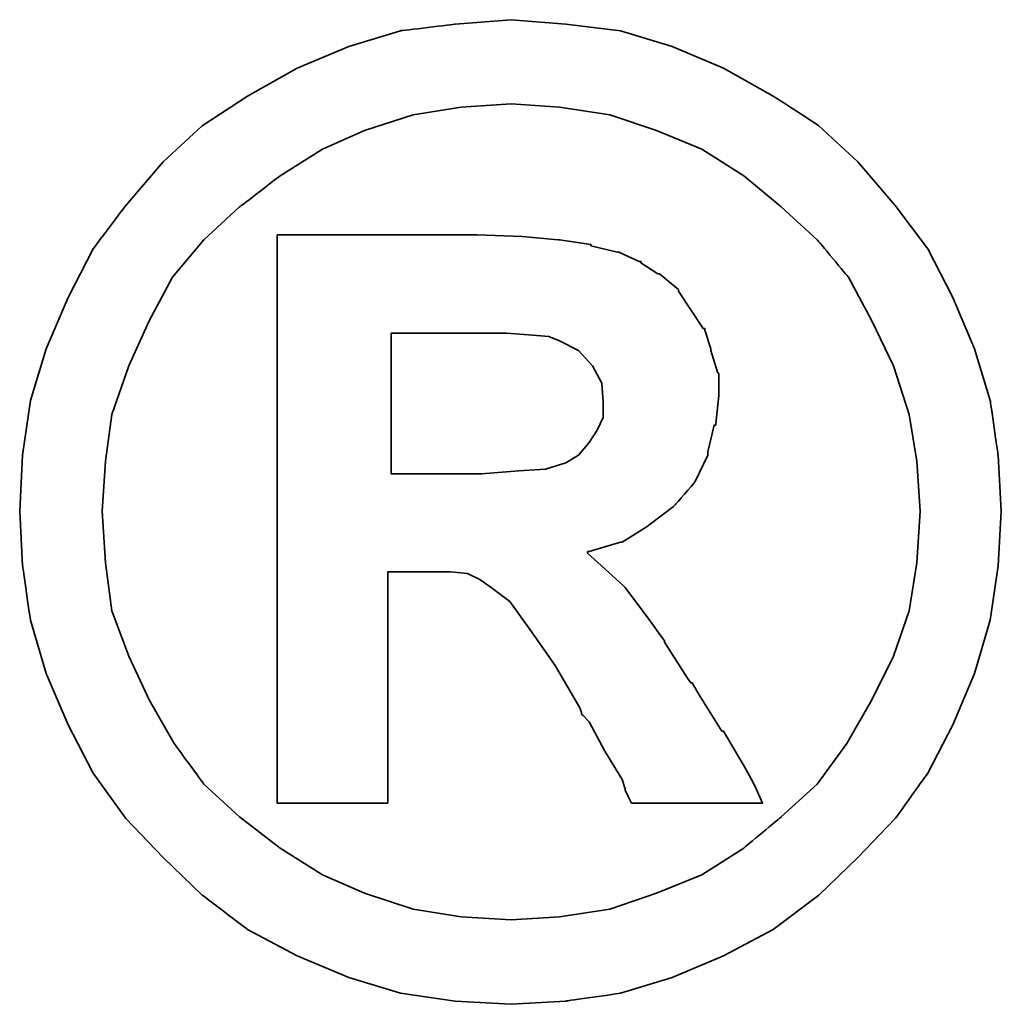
# Model space of a CAD drawing. Header units: millimetres. Extents: x 16 to 609, y 171 to 399.
# Tile 49 of 52: x 446.75 to 449.1, y 238.11 to 240.46. Entities that reach past the tile are written whole.
import ezdxf

# ---------------------------------------------------------------- set-up
doc = ezdxf.new("R2010")
doc.units = ezdxf.units.MM
doc.header["$LTSCALE"] = 10
doc.layers.add('DIM', color=4, linetype='Continuous')
doc.layers.add('layer 1', color=7, linetype='Continuous')

# ---------------------------------------------------------------- blocks, each defined once
blk = doc.blocks.new('TBI MOTION logo(完整正式版)')
at = {"layer": 'layer 1', "color": 22, "lineweight": 35}
for points, knots in [([(81.20634, 4.98624), (81.20634, 4.98624), (81.18649, 5.32862), (81.18649, 5.32862), (81.18649, 5.32862), (81.18649, 5.32862), (81.13886, 5.66206), (81.13886, 5.66206), (81.13886, 5.66206), (81.13886, 5.66206), (81.04359, 5.97764), (81.04359, 5.97764), (81.04359, 5.97764), (81.04359, 5.97764), (80.91061, 6.29124), (80.91061, 6.29124), (80.91061, 6.29124), (80.91061, 6.29124), (80.75778, 6.58697), (80.75778, 6.58697), (80.75778, 6.58697), (80.75778, 6.58697), (80.5593, 6.85294), (80.5593, 6.85294), (80.5593, 6.85294), (80.5593, 6.85294), (80.33105, 7.1189), (80.33105, 7.1189), (80.33105, 7.1189), (80.33105, 7.1189), (80.09287, 7.33921), (80.09287, 7.33921), (80.09287, 7.33921), (80.09287, 7.33921), (79.815, 7.51982), (79.815, 7.51982), (79.815, 7.51982), (79.815, 7.51982), (79.51133, 7.69051), (79.51133, 7.69051), (79.51133, 7.69051), (79.51133, 7.69051), (79.19773, 7.8235), (79.19773, 7.8235), (79.19773, 7.8235), (79.19773, 7.8235), (78.88215, 7.91877), (78.88215, 7.91877), (78.88215, 7.91877), (78.88215, 7.91877), (78.54871, 7.95846), (78.54871, 7.95846), (78.54871, 7.95846), (78.54871, 7.95846), (78.21526, 7.98625), (78.21526, 7.98625), (78.21526, 7.98625), (78.21526, 7.98625), (77.87388, 7.95846), (77.87388, 7.95846), (77.87388, 7.95846), (77.87388, 7.95846), (77.54044, 7.91877), (77.54044, 7.91877), (77.54044, 7.91877), (77.54044, 7.91877), (77.22485, 7.8235), (77.22485, 7.8235), (77.22485, 7.8235), (77.22485, 7.8235), (76.91027, 7.69051), (76.91027, 7.69051), (76.91027, 7.69051), (76.91027, 7.69051), (76.6056, 7.51982), (76.6056, 7.51982), (76.6056, 7.51982), (76.6056, 7.51982), (76.32972, 7.33921), (76.32972, 7.33921), (76.32972, 7.33921), (76.32972, 7.33921), (76.09154, 7.1189), (76.09154, 7.1189), (76.09154, 7.1189), (76.09154, 7.1189), (75.86329, 6.85294), (75.86329, 6.85294), (75.86329, 6.85294), (75.86329, 6.85294), (75.66382, 6.58697), (75.66382, 6.58697), (75.66382, 6.58697), (75.66382, 6.58697), (75.51099, 6.29124), (75.51099, 6.29124), (75.51099, 6.29124), (75.51099, 6.29124), (75.37702, 5.97764), (75.37702, 5.97764), (75.37702, 5.97764), (75.37702, 5.97764), (75.28175, 5.66206), (75.28175, 5.66206), (75.28175, 5.66206), (75.28175, 5.66206), (75.23411, 5.32862), (75.23411, 5.32862), (75.23411, 5.32862), (75.23411, 5.32862), (75.21625, 4.98624), (75.21625, 4.98624), (75.21625, 4.98624), (75.21625, 4.98624), (75.23411, 4.6528), (75.23411, 4.6528), (75.23411, 4.6528), (75.23411, 4.6528), (75.28175, 4.32035), (75.28175, 4.32035), (75.28175, 4.32035), (75.28175, 4.32035), (75.37702, 3.99583), (75.37702, 3.99583), (75.37702, 3.99583), (75.37702, 3.99583), (75.51099, 3.68224), (75.51099, 3.68224), (75.51099, 3.68224), (75.51099, 3.68224), (75.66382, 3.38749), (75.66382, 3.38749), (75.66382, 3.38749), (75.66382, 3.38749), (75.86329, 3.10963), (75.86329, 3.10963), (75.86329, 3.10963), (75.86329, 3.10963), (76.09154, 2.87145), (76.09154, 2.87145), (76.09154, 2.87145), (76.09154, 2.87145), (76.32972, 2.6432), (76.32972, 2.6432), (76.32972, 2.6432), (76.32972, 2.6432), (76.6056, 2.43381), (76.6056, 2.43381), (76.6056, 2.43381), (76.6056, 2.43381), (76.91027, 2.27205), (76.91027, 2.27205), (76.91027, 2.27205), (76.91027, 2.27205), (77.22485, 2.13906), (77.22485, 2.13906), (77.22485, 2.13906), (77.22485, 2.13906), (77.54044, 2.0438), (77.54044, 2.0438), (77.54044, 2.0438), (77.54044, 2.0438), (77.87388, 1.99616), (77.87388, 1.99616), (77.87388, 1.99616), (77.87388, 1.99616), (78.21526, 1.97631), (78.21526, 1.97631), (78.21526, 1.97631), (78.21526, 1.97631), (78.54871, 1.99616), (78.54871, 1.99616), (78.54871, 1.99616), (78.54871, 1.99616), (78.88215, 2.0438), (78.88215, 2.0438), (78.88215, 2.0438), (78.88215, 2.0438), (79.19773, 2.13906), (79.19773, 2.13906), (79.19773, 2.13906), (79.19773, 2.13906), (79.51133, 2.27205), (79.51133, 2.27205), (79.51133, 2.27205), (79.51133, 2.27205), (79.815, 2.43381), (79.815, 2.43381), (79.815, 2.43381), (79.815, 2.43381), (80.09287, 2.6432), (80.09287, 2.6432), (80.09287, 2.6432), (80.09287, 2.6432), (80.33105, 2.87145), (80.33105, 2.87145), (80.33105, 2.87145), (80.33105, 2.87145), (80.5593, 3.10963), (80.5593, 3.10963), (80.5593, 3.10963), (80.5593, 3.10963), (80.75778, 3.38749), (80.75778, 3.38749), (80.75778, 3.38749), (80.75778, 3.38749), (80.91061, 3.68224), (80.91061, 3.68224), (80.91061, 3.68224), (80.91061, 3.68224), (81.04359, 3.99583), (81.04359, 3.99583), (81.04359, 3.99583), (81.04359, 3.99583), (81.13886, 4.32035), (81.13886, 4.32035), (81.13886, 4.32035), (81.13886, 4.32035), (81.18649, 4.6528), (81.18649, 4.6528), (81.18649, 4.6528), (81.18649, 4.6528), (81.20634, 4.98624), (81.20634, 4.98624)], [0, 0, 0, 0, 0.0178571, 0.0178571, 0.0178571, 0.0178572, 0.0357143, 0.0357143, 0.0357143, 0.0357143, 0.0535714, 0.0535714, 0.0535714, 0.0535714, 0.0714286, 0.0714286, 0.0714286, 0.0714286, 0.0892857, 0.0892857, 0.0892857, 0.0892857, 0.1071429, 0.1071429, 0.1071429, 0.1071429, 0.125, 0.125, 0.125, 0.125, 0.1428571, 0.1428571, 0.1428571, 0.1428572, 0.1607143, 0.1607143, 0.1607143, 0.1607143, 0.1785714, 0.1785714, 0.1785714, 0.1785714, 0.1964286, 0.1964286, 0.1964286, 0.1964286, 0.2142857, 0.2142857, 0.2142857, 0.2142857, 0.2321429, 0.2321429, 0.2321429, 0.2321429, 0.25, 0.25, 0.25, 0.25, 0.2678571, 0.2678571, 0.2678571, 0.2678572, 0.2857143, 0.2857143, 0.2857143, 0.2857143, 0.3035714, 0.3035714, 0.3035714, 0.3035714, 0.3214286, 0.3214286, 0.3214286, 0.3214286, 0.3392857, 0.3392857, 0.3392857, 0.3392857, 0.3571429, 0.3571429, 0.3571429, 0.3571429, 0.375, 0.375, 0.375, 0.375, 0.3928571, 0.3928571, 0.3928571, 0.3928572, 0.4107143, 0.4107143, 0.4107143, 0.4107143, 0.4285714, 0.4285714, 0.4285714, 0.4285714, 0.4464286, 0.4464286, 0.4464286, 0.4464286, 0.4642857, 0.4642857, 0.4642857, 0.4642857, 0.4821429, 0.4821429, 0.4821429, 0.4821429, 0.5, 0.5, 0.5, 0.5, 0.5178571, 0.5178571, 0.5178571, 0.5178572, 0.5357143, 0.5357143, 0.5357143, 0.5357143, 0.5535714, 0.5535714, 0.5535714, 0.5535714, 0.5714286, 0.5714286, 0.5714286, 0.5714286, 0.5892857, 0.5892857, 0.5892857, 0.5892857, 0.6071429, 0.6071429, 0.6071429, 0.6071429, 0.625, 0.625, 0.625, 0.625, 0.6428571, 0.6428571, 0.6428571, 0.6428572, 0.6607143, 0.6607143, 0.6607143, 0.6607143, 0.6785714, 0.6785714, 0.6785714, 0.6785714, 0.6964286, 0.6964286, 0.6964286, 0.6964286, 0.7142857, 0.7142857, 0.7142857, 0.7142857, 0.7321429, 0.7321429, 0.7321429, 0.7321429, 0.75, 0.75, 0.75, 0.75, 0.7678571, 0.7678571, 0.7678571, 0.7678572, 0.7857143, 0.7857143, 0.7857143, 0.7857143, 0.8035714, 0.8035714, 0.8035714, 0.8035714, 0.8214286, 0.8214286, 0.8214286, 0.8214286, 0.8392857, 0.8392857, 0.8392857, 0.8392857, 0.8571429, 0.8571429, 0.8571429, 0.8571429, 0.875, 0.875, 0.875, 0.875, 0.8928571, 0.8928571, 0.8928571, 0.8928572, 0.9107143, 0.9107143, 0.9107143, 0.9107143, 0.9285714, 0.9285714, 0.9285714, 0.9285714, 0.9464286, 0.9464286, 0.9464286, 0.9464286, 0.9642857, 0.9642857, 0.9642857, 0.9642857, 0.9821429, 0.9821429, 0.9821429, 0.9821429, 1, 1, 1, 1]), ([(80.71014, 4.98624), (80.71014, 4.98624), (80.69129, 5.29091), (80.69129, 5.29091), (80.69129, 5.29091), (80.69129, 5.29091), (80.64464, 5.57672), (80.64464, 5.57672), (80.64464, 5.57672), (80.64464, 5.57672), (80.54937, 5.87245), (80.54937, 5.87245), (80.54937, 5.87245), (80.54937, 5.87245), (80.41639, 6.14833), (80.41639, 6.14833), (80.41639, 6.14833), (80.41639, 6.14833), (80.27349, 6.41429), (80.27349, 6.41429), (80.27349, 6.41429), (80.27349, 6.41429), (80.08295, 6.64255), (80.08295, 6.64255), (80.08295, 6.64255), (80.08295, 6.64255), (79.86264, 6.84301), (79.86264, 6.84301), (79.86264, 6.84301), (79.86264, 6.84301), (79.63439, 7.03355), (79.63439, 7.03355), (79.63439, 7.03355), (79.63439, 7.03355), (79.37835, 7.1963), (79.37835, 7.1963), (79.37835, 7.1963), (79.37835, 7.1963), (79.10246, 7.30944), (79.10246, 7.30944), (79.10246, 7.30944), (79.10246, 7.30944), (78.81665, 7.40471), (78.81665, 7.40471), (78.81665, 7.40471), (78.81665, 7.40471), (78.511, 7.45234), (78.511, 7.45234), (78.511, 7.45234), (78.511, 7.45234), (78.21526, 7.47219), (78.21526, 7.47219), (78.21526, 7.47219), (78.21526, 7.47219), (77.9106, 7.45234), (77.9106, 7.45234), (77.9106, 7.45234), (77.9106, 7.45234), (77.61685, 7.40471), (77.61685, 7.40471), (77.61685, 7.40471), (77.61685, 7.40471), (77.32012, 7.30944), (77.32012, 7.30944), (77.32012, 7.30944), (77.32012, 7.30944), (77.06309, 7.1963), (77.06309, 7.1963), (77.06309, 7.1963), (77.06309, 7.1963), (76.80606, 7.03355), (76.80606, 7.03355), (76.80606, 7.03355), (76.80606, 7.03355), (76.55797, 6.84301), (76.55797, 6.84301), (76.55797, 6.84301), (76.55797, 6.84301), (76.34063, 6.64255), (76.34063, 6.64255), (76.34063, 6.64255), (76.34063, 6.64255), (76.1491, 6.41429), (76.1491, 6.41429), (76.1491, 6.41429), (76.1491, 6.41429), (76.0062, 6.14833), (76.0062, 6.14833), (76.0062, 6.14833), (76.0062, 6.14833), (75.88314, 5.87245), (75.88314, 5.87245), (75.88314, 5.87245), (75.88314, 5.87245), (75.77794, 5.57672), (75.77794, 5.57672), (75.77794, 5.57672), (75.77794, 5.57672), (75.73924, 5.29091), (75.73924, 5.29091), (75.73924, 5.29091), (75.73924, 5.29091), (75.72039, 4.98624), (75.72039, 4.98624), (75.72039, 4.98624), (75.72039, 4.98624), (75.73924, 4.67165), (75.73924, 4.67165), (75.73924, 4.67165), (75.73924, 4.67165), (75.77794, 4.37791), (75.77794, 4.37791), (75.77794, 4.37791), (75.77794, 4.37791), (75.88314, 4.10102), (75.88314, 4.10102), (75.88314, 4.10102), (75.88314, 4.10102), (76.0062, 3.83407), (76.0062, 3.83407), (76.0062, 3.83407), (76.0062, 3.83407), (76.15902, 3.56811), (76.15902, 3.56811), (76.15902, 3.56811), (76.15902, 3.56811), (76.34063, 3.32001), (76.34063, 3.32001), (76.34063, 3.32001), (76.34063, 3.32001), (76.55797, 3.11955), (76.55797, 3.11955), (76.55797, 3.11955), (76.55797, 3.11955), (76.80606, 2.92901), (76.80606, 2.92901), (76.80606, 2.92901), (76.80606, 2.92901), (77.06309, 2.76725), (77.06309, 2.76725), (77.06309, 2.76725), (77.06309, 2.76725), (77.32012, 2.65412), (77.32012, 2.65412), (77.32012, 2.65412), (77.32012, 2.65412), (77.61685, 2.55786), (77.61685, 2.55786), (77.61685, 2.55786), (77.61685, 2.55786), (77.9106, 2.51022), (77.9106, 2.51022), (77.9106, 2.51022), (77.9106, 2.51022), (78.21526, 2.49137), (78.21526, 2.49137), (78.21526, 2.49137), (78.21526, 2.49137), (78.511, 2.51022), (78.511, 2.51022), (78.511, 2.51022), (78.511, 2.51022), (78.81665, 2.55786), (78.81665, 2.55786), (78.81665, 2.55786), (78.81665, 2.55786), (79.10246, 2.65412), (79.10246, 2.65412), (79.10246, 2.65412), (79.10246, 2.65412), (79.37835, 2.76725), (79.37835, 2.76725), (79.37835, 2.76725), (79.37835, 2.76725), (79.63439, 2.92901), (79.63439, 2.92901), (79.63439, 2.92901), (79.63439, 2.92901), (79.86264, 3.11955), (79.86264, 3.11955), (79.86264, 3.11955), (79.86264, 3.11955), (80.08295, 3.32001), (80.08295, 3.32001), (80.08295, 3.32001), (80.08295, 3.32001), (80.26356, 3.56811), (80.26356, 3.56811), (80.26356, 3.56811), (80.26356, 3.56811), (80.41639, 3.83407), (80.41639, 3.83407), (80.41639, 3.83407), (80.41639, 3.83407), (80.54937, 4.10102), (80.54937, 4.10102), (80.54937, 4.10102), (80.54937, 4.10102), (80.64464, 4.37791), (80.64464, 4.37791), (80.64464, 4.37791), (80.64464, 4.37791), (80.69129, 4.67165), (80.69129, 4.67165), (80.69129, 4.67165), (80.69129, 4.67165), (80.71014, 4.98624), (80.71014, 4.98624)], [0, 0, 0, 0, 0.0192308, 0.0192308, 0.0192308, 0.0192308, 0.0384615, 0.0384615, 0.0384615, 0.0384615, 0.0576923, 0.0576923, 0.0576923, 0.0576923, 0.0769231, 0.0769231, 0.0769231, 0.0769231, 0.0961538, 0.0961538, 0.0961538, 0.0961539, 0.1153846, 0.1153846, 0.1153846, 0.1153846, 0.1346154, 0.1346154, 0.1346154, 0.1346154, 0.1538462, 0.1538462, 0.1538462, 0.1538462, 0.1730769, 0.1730769, 0.1730769, 0.1730769, 0.1923077, 0.1923077, 0.1923077, 0.1923077, 0.2115385, 0.2115385, 0.2115385, 0.2115385, 0.2307692, 0.2307692, 0.2307692, 0.2307692, 0.25, 0.25, 0.25, 0.25, 0.2692308, 0.2692308, 0.2692308, 0.2692308, 0.2884615, 0.2884615, 0.2884615, 0.2884615, 0.3076923, 0.3076923, 0.3076923, 0.3076923, 0.3269231, 0.3269231, 0.3269231, 0.3269231, 0.3461538, 0.3461538, 0.3461538, 0.3461539, 0.3653846, 0.3653846, 0.3653846, 0.3653846, 0.3846154, 0.3846154, 0.3846154, 0.3846154, 0.4038462, 0.4038462, 0.4038462, 0.4038462, 0.4230769, 0.4230769, 0.4230769, 0.4230769, 0.4423077, 0.4423077, 0.4423077, 0.4423077, 0.4615385, 0.4615385, 0.4615385, 0.4615385, 0.4807692, 0.4807692, 0.4807692, 0.4807692, 0.5, 0.5, 0.5, 0.5, 0.5192308, 0.5192308, 0.5192308, 0.5192308, 0.5384615, 0.5384615, 0.5384615, 0.5384615, 0.5576923, 0.5576923, 0.5576923, 0.5576923, 0.5769231, 0.5769231, 0.5769231, 0.5769231, 0.5961538, 0.5961538, 0.5961538, 0.5961539, 0.6153846, 0.6153846, 0.6153846, 0.6153846, 0.6346154, 0.6346154, 0.6346154, 0.6346154, 0.6538462, 0.6538462, 0.6538462, 0.6538462, 0.6730769, 0.6730769, 0.6730769, 0.6730769, 0.6923077, 0.6923077, 0.6923077, 0.6923077, 0.7115385, 0.7115385, 0.7115385, 0.7115385, 0.7307692, 0.7307692, 0.7307692, 0.7307692, 0.75, 0.75, 0.75, 0.75, 0.7692308, 0.7692308, 0.7692308, 0.7692308, 0.7884615, 0.7884615, 0.7884615, 0.7884615, 0.8076923, 0.8076923, 0.8076923, 0.8076923, 0.8269231, 0.8269231, 0.8269231, 0.8269231, 0.8461538, 0.8461538, 0.8461538, 0.8461539, 0.8653846, 0.8653846, 0.8653846, 0.8653846, 0.8846154, 0.8846154, 0.8846154, 0.8846154, 0.9038462, 0.9038462, 0.9038462, 0.9038462, 0.9230769, 0.9230769, 0.9230769, 0.9230769, 0.9423077, 0.9423077, 0.9423077, 0.9423077, 0.9615385, 0.9615385, 0.9615385, 0.9615385, 0.9807692, 0.9807692, 0.9807692, 0.9807692, 1, 1, 1, 1]), ([(76.78721, 3.2823), (76.78721, 3.2823), (76.78721, 3.32001), (76.78721, 3.32001), (76.78721, 3.32001), (76.78721, 3.32001), (76.78721, 3.42422), (76.78721, 3.42422), (76.78721, 3.42422), (76.78721, 3.42422), (76.78721, 3.59689), (76.78721, 3.59689), (76.78721, 3.59689), (76.78721, 3.59689), (76.78721, 3.80529), (76.78721, 3.80529), (76.78721, 3.80529), (76.78721, 3.80529), (76.78721, 4.0524), (76.78721, 4.0524), (76.78721, 4.0524), (76.78721, 4.0524), (76.78721, 4.32035), (76.78721, 4.32035), (76.78721, 4.32035), (76.78721, 4.32035), (76.78721, 4.92868), (76.78721, 4.92868), (76.78721, 4.92868), (76.78721, 4.92868), (76.78721, 5.53801), (76.78721, 5.53801), (76.78721, 5.53801), (76.78721, 5.53801), (76.78721, 5.82482), (76.78721, 5.82482), (76.78721, 5.82482), (76.78721, 5.82482), (76.78721, 6.07291), (76.78721, 6.07291), (76.78721, 6.07291), (76.78721, 6.07291), (76.78721, 6.30017), (76.78721, 6.30017), (76.78721, 6.30017), (76.78721, 6.30017), (76.78721, 6.45399), (76.78721, 6.45399), (76.78721, 6.45399), (76.78721, 6.45399), (76.78721, 6.5572), (76.78721, 6.5572), (76.78721, 6.5572), (76.78721, 6.5572), (76.78721, 6.59689), (76.78721, 6.59689), (76.78721, 6.59689), (76.78721, 6.59689), (76.78721, 6.67232), (76.78721, 6.67232), (76.78721, 6.67232), (76.78721, 6.67232), (76.8537, 6.67232), (76.8537, 6.67232), (76.8537, 6.67232), (76.8537, 6.67232), (76.87355, 6.67232), (76.87355, 6.67232), (76.87355, 6.67232), (76.87355, 6.67232), (76.91027, 6.67232), (76.91027, 6.67232), (76.91027, 6.67232), (76.91027, 6.67232), (77.04424, 6.67232), (77.04424, 6.67232), (77.04424, 6.67232), (77.04424, 6.67232), (77.22485, 6.67232), (77.22485, 6.67232), (77.22485, 6.67232), (77.22485, 6.67232), (77.43524, 6.67232), (77.43524, 6.67232), (77.43524, 6.67232), (77.43524, 6.67232), (77.65357, 6.67232), (77.65357, 6.67232), (77.65357, 6.67232), (77.65357, 6.67232), (77.82625, 6.67232), (77.82625, 6.67232), (77.82625, 6.67232), (77.82625, 6.67232), (77.94037, 6.67232), (77.94037, 6.67232), (77.94037, 6.67232), (77.94037, 6.67232), (77.97709, 6.67232), (77.97709, 6.67232), (77.97709, 6.67232), (77.97709, 6.67232), (77.99694, 6.67232), (77.99694, 6.67232), (77.99694, 6.67232), (77.99694, 6.67232), (78.00686, 6.67232), (78.00686, 6.67232), (78.00686, 6.67232), (78.00686, 6.67232), (78.28275, 6.6624), (78.28275, 6.6624), (78.28275, 6.6624), (78.28275, 6.6624), (78.50107, 6.64255), (78.50107, 6.64255), (78.50107, 6.64255), (78.50107, 6.64255), (78.511, 6.64255), (78.511, 6.64255), (78.511, 6.64255), (78.511, 6.64255), (78.70154, 6.61476), (78.70154, 6.61476), (78.70154, 6.61476), (78.70154, 6.61476), (78.70154, 6.60483), (78.70154, 6.60483), (78.70154, 6.60483), (78.70154, 6.60483), (78.86429, 6.56713), (78.86429, 6.56713), (78.86429, 6.56713), (78.86429, 6.56713), (78.87223, 6.56713), (78.87223, 6.56713), (78.87223, 6.56713), (78.87223, 6.56713), (78.99727, 6.51056), (78.99727, 6.51056), (78.99727, 6.51056), (78.99727, 6.51056), (79.00719, 6.51056), (79.00719, 6.51056), (79.00719, 6.51056), (79.00719, 6.51056), (79.00719, 6.50162), (79.00719, 6.50162), (79.00719, 6.50162), (79.00719, 6.50162), (79.1104, 6.43415), (79.1104, 6.43415), (79.1104, 6.43415), (79.1104, 6.43415), (79.12132, 6.43415), (79.12132, 6.43415), (79.12132, 6.43415), (79.12132, 6.43415), (79.22552, 6.34781), (79.22552, 6.34781), (79.22552, 6.34781), (79.22552, 6.34781), (79.23544, 6.33888), (79.23544, 6.33888), (79.23544, 6.33888), (79.23544, 6.33888), (79.23544, 6.32895), (79.23544, 6.32895), (79.23544, 6.32895), (79.23544, 6.32895), (79.31087, 6.21483), (79.31087, 6.21483), (79.31087, 6.21483), (79.31087, 6.21483), (79.38629, 6.1007), (79.38629, 6.1007), (79.38629, 6.1007), (79.38629, 6.1007), (79.3972, 6.1007), (79.3972, 6.1007), (79.3972, 6.1007), (79.3972, 6.1007), (79.3972, 6.09078), (79.3972, 6.09078), (79.3972, 6.09078), (79.3972, 6.09078), (79.43392, 5.97764), (79.43392, 5.97764), (79.43392, 5.97764), (79.43392, 5.97764), (79.43392, 5.96772), (79.43392, 5.96772), (79.43392, 5.96772), (79.43392, 5.96772), (79.47362, 5.83474), (79.47362, 5.83474), (79.47362, 5.83474), (79.47362, 5.83474), (79.48156, 5.82482), (79.48156, 5.82482), (79.48156, 5.82482), (79.48156, 5.82482), (79.48156, 5.69977), (79.48156, 5.69977), (79.48156, 5.69977), (79.48156, 5.69977), (79.48156, 5.69183), (79.48156, 5.69183), (79.48156, 5.69183), (79.48156, 5.69183), (79.4637, 5.51915), (79.4637, 5.51915), (79.4637, 5.51915), (79.4637, 5.51915), (79.4637, 5.51122), (79.4637, 5.51122), (79.4637, 5.51122), (79.4637, 5.51122), (79.45377, 5.51122), (79.45377, 5.51122), (79.45377, 5.51122), (79.45377, 5.51122), (79.41507, 5.34847), (79.41507, 5.34847), (79.41507, 5.34847), (79.41507, 5.34847), (79.41507, 5.33854), (79.41507, 5.33854), (79.41507, 5.33854), (79.41507, 5.33854), (79.41507, 5.32862), (79.41507, 5.32862), (79.41507, 5.32862), (79.41507, 5.32862), (79.33865, 5.16785), (79.33865, 5.16785), (79.33865, 5.16785), (79.33865, 5.16785), (79.33071, 5.15693), (79.33071, 5.15693), (79.33071, 5.15693), (79.33071, 5.15693), (79.2156, 5.02495), (79.2156, 5.02495), (79.2156, 5.02495), (79.2156, 5.02495), (79.20567, 5.01502), (79.20567, 5.01502), (79.20567, 5.01502), (79.20567, 5.01502), (79.05483, 4.89991), (79.05483, 4.89991), (79.05483, 4.89991), (79.05483, 4.89991), (79.04491, 4.89197), (79.04491, 4.89197), (79.04491, 4.89197), (79.04491, 4.89197), (78.89208, 4.7967), (78.89208, 4.7967), (78.89208, 4.7967), (78.89208, 4.7967), (78.88215, 4.7967), (78.88215, 4.7967), (78.88215, 4.7967), (78.88215, 4.7967), (78.69161, 4.73913), (78.69161, 4.73913), (78.69161, 4.73913), (78.69161, 4.73913), (78.68169, 4.73913), (78.68169, 4.73913), (78.68169, 4.73913), (78.68169, 4.73913), (78.68169, 4.72921), (78.68169, 4.72921), (78.68169, 4.72921), (78.68169, 4.72921), (78.78688, 4.63394), (78.78688, 4.63394), (78.78688, 4.63394), (78.78688, 4.63394), (78.902, 4.52875), (78.902, 4.52875), (78.902, 4.52875), (78.902, 4.52875), (78.91093, 4.52081), (78.91093, 4.52081), (78.91093, 4.52081), (78.91093, 4.52081), (79.02506, 4.36798), (79.02506, 4.36798), (79.02506, 4.36798), (79.02506, 4.36798), (79.1501, 4.1953), (79.1501, 4.1953), (79.1501, 4.1953), (79.1501, 4.1953), (79.1501, 4.18736), (79.1501, 4.18736), (79.1501, 4.18736), (79.1501, 4.18736), (79.29201, 3.96705), (79.29201, 3.96705), (79.29201, 3.96705), (79.29201, 3.96705), (79.31087, 3.93828), (79.31087, 3.93828), (79.31087, 3.93828), (79.31087, 3.93828), (79.32079, 3.93828), (79.32079, 3.93828), (79.32079, 3.93828), (79.32079, 3.93828), (79.3585, 3.87178), (79.3585, 3.87178), (79.3585, 3.87178), (79.3585, 3.87178), (79.50141, 3.64353), (79.50141, 3.64353), (79.50141, 3.64353), (79.50141, 3.64353), (79.51133, 3.64353), (79.51133, 3.64353), (79.51133, 3.64353), (79.51133, 3.64353), (79.64431, 3.41528), (79.64431, 3.41528), (79.64431, 3.41528), (79.64431, 3.41528), (79.68202, 3.3478), (79.68202, 3.3478), (79.68202, 3.3478), (79.68202, 3.3478), (79.70187, 3.31009), (79.70187, 3.31009), (79.70187, 3.31009), (79.70187, 3.31009), (79.7495, 3.2049), (79.7495, 3.2049), (79.7495, 3.2049), (79.7495, 3.2049), (79.64431, 3.2049), (79.64431, 3.2049), (79.64431, 3.2049), (79.64431, 3.2049), (79.62546, 3.2049), (79.62546, 3.2049), (79.62546, 3.2049), (79.62546, 3.2049), (79.53912, 3.2049), (79.53912, 3.2049), (79.53912, 3.2049), (79.53912, 3.2049), (79.31087, 3.2049), (79.31087, 3.2049), (79.31087, 3.2049), (79.31087, 3.2049), (79.08262, 3.2049), (79.08262, 3.2049), (79.08262, 3.2049), (79.08262, 3.2049), (79.00719, 3.2049), (79.00719, 3.2049), (79.00719, 3.2049), (79.00719, 3.2049), (78.98735, 3.2049), (78.98735, 3.2049), (78.98735, 3.2049), (78.98735, 3.2049), (78.94964, 3.2049), (78.94964, 3.2049), (78.94964, 3.2049), (78.94964, 3.2049), (78.92979, 3.24459), (78.92979, 3.24459), (78.92979, 3.24459), (78.92979, 3.24459), (78.91093, 3.2823), (78.91093, 3.2823), (78.91093, 3.2823), (78.91093, 3.2823), (78.91093, 3.29223), (78.91093, 3.29223), (78.91093, 3.29223), (78.91093, 3.29223), (78.89208, 3.3478), (78.89208, 3.3478), (78.89208, 3.3478), (78.89208, 3.3478), (78.78688, 3.52048), (78.78688, 3.52048), (78.78688, 3.52048), (78.78688, 3.52048), (78.69161, 3.7001), (78.69161, 3.7001), (78.69161, 3.7001), (78.69161, 3.7001), (78.6539, 3.7388), (78.6539, 3.7388), (78.6539, 3.7388), (78.6539, 3.7388), (78.64398, 3.74873), (78.64398, 3.74873), (78.64398, 3.74873), (78.64398, 3.74873), (78.64398, 3.75766), (78.64398, 3.75766), (78.64398, 3.75766), (78.64398, 3.75766), (78.63405, 3.78644), (78.63405, 3.78644), (78.63405, 3.78644), (78.63405, 3.78644), (78.48321, 4.04347), (78.48321, 4.04347), (78.48321, 4.04347), (78.48321, 4.04347), (78.33038, 4.2618), (78.33038, 4.2618), (78.33038, 4.2618), (78.33038, 4.2618), (78.20732, 4.43447), (78.20732, 4.43447), (78.20732, 4.43447), (78.20732, 4.43447), (78.09221, 4.52081), (78.09221, 4.52081), (78.09221, 4.52081), (78.09221, 4.52081), (78.02472, 4.56845), (78.02472, 4.56845), (78.02472, 4.56845), (78.02472, 4.56845), (77.9493, 4.60616), (77.9493, 4.60616), (77.9493, 4.60616), (77.9493, 4.60616), (77.8451, 4.61608), (77.8451, 4.61608), (77.8451, 4.61608), (77.8451, 4.61608), (77.71113, 4.61608), (77.71113, 4.61608), (77.71113, 4.61608), (77.71113, 4.61608), (77.69128, 4.61608), (77.69128, 4.61608), (77.69128, 4.61608), (77.69128, 4.61608), (77.67342, 4.61608), (77.67342, 4.61608), (77.67342, 4.61608), (77.67342, 4.61608), (77.5583, 4.61608), (77.5583, 4.61608), (77.5583, 4.61608), (77.5583, 4.61608), (77.46303, 4.61608), (77.46303, 4.61608), (77.46303, 4.61608), (77.46303, 4.61608), (77.46303, 4.54761), (77.46303, 4.54761), (77.46303, 4.54761), (77.46303, 4.54761), (77.46303, 4.47318), (77.46303, 4.47318), (77.46303, 4.47318), (77.46303, 4.47318), (77.46303, 4.24294), (77.46303, 4.24294), (77.46303, 4.24294), (77.46303, 4.24294), (77.46303, 3.99583), (77.46303, 3.99583), (77.46303, 3.99583), (77.46303, 3.99583), (77.46303, 3.72888), (77.46303, 3.72888), (77.46303, 3.72888), (77.46303, 3.72888), (77.46303, 3.51055), (77.46303, 3.51055), (77.46303, 3.51055), (77.46303, 3.51055), (77.46303, 3.42422), (77.46303, 3.42422), (77.46303, 3.42422), (77.46303, 3.42422), (77.46303, 3.35773), (77.46303, 3.35773), (77.46303, 3.35773), (77.46303, 3.35773), (77.46303, 3.30017), (77.46303, 3.30017), (77.46303, 3.30017), (77.46303, 3.30017), (77.46303, 3.2823), (77.46303, 3.2823), (77.46303, 3.2823), (77.46303, 3.2823), (77.46303, 3.2049), (77.46303, 3.2049), (77.46303, 3.2049), (77.46303, 3.2049), (77.39753, 3.2049), (77.39753, 3.2049), (77.39753, 3.2049), (77.39753, 3.2049), (77.37768, 3.2049), (77.37768, 3.2049), (77.37768, 3.2049), (77.37768, 3.2049), (77.32012, 3.2049), (77.32012, 3.2049), (77.32012, 3.2049), (77.32012, 3.2049), (77.12165, 3.2049), (77.12165, 3.2049), (77.12165, 3.2049), (77.12165, 3.2049), (76.94897, 3.2049), (76.94897, 3.2049), (76.94897, 3.2049), (76.94897, 3.2049), (76.8924, 3.2049), (76.8924, 3.2049), (76.8924, 3.2049), (76.8924, 3.2049), (76.8537, 3.2049), (76.8537, 3.2049), (76.8537, 3.2049), (76.8537, 3.2049), (76.78721, 3.2049), (76.78721, 3.2049), (76.78721, 3.2049), (76.78721, 3.2049), (76.78721, 3.2823), (76.78721, 3.2823)], [0, 0, 0, 0, 0.0074074, 0.0074074, 0.0074074, 0.0074074, 0.0148148, 0.0148148, 0.0148148, 0.0148148, 0.0222222, 0.0222222, 0.0222222, 0.0222222, 0.0296296, 0.0296296, 0.0296296, 0.0296296, 0.037037, 0.037037, 0.037037, 0.037037, 0.0444444, 0.0444444, 0.0444444, 0.0444445, 0.0518519, 0.0518519, 0.0518519, 0.0518519, 0.0592593, 0.0592593, 0.0592593, 0.0592593, 0.0666667, 0.0666667, 0.0666667, 0.0666667, 0.0740741, 0.0740741, 0.0740741, 0.0740741, 0.0814815, 0.0814815, 0.0814815, 0.0814815, 0.0888889, 0.0888889, 0.0888889, 0.0888889, 0.0962963, 0.0962963, 0.0962963, 0.0962963, 0.1037037, 0.1037037, 0.1037037, 0.1037037, 0.1111111, 0.1111111, 0.1111111, 0.1111111, 0.1185185, 0.1185185, 0.1185185, 0.1185185, 0.1259259, 0.1259259, 0.1259259, 0.1259259, 0.1333333, 0.1333333, 0.1333333, 0.1333333, 0.1407407, 0.1407407, 0.1407407, 0.1407408, 0.1481481, 0.1481481, 0.1481481, 0.1481482, 0.1555556, 0.1555556, 0.1555556, 0.1555556, 0.162963, 0.162963, 0.162963, 0.162963, 0.1703704, 0.1703704, 0.1703704, 0.1703704, 0.1777778, 0.1777778, 0.1777778, 0.1777778, 0.1851852, 0.1851852, 0.1851852, 0.1851852, 0.1925926, 0.1925926, 0.1925926, 0.1925926, 0.2, 0.2, 0.2, 0.2, 0.2074074, 0.2074074, 0.2074074, 0.2074074, 0.2148148, 0.2148148, 0.2148148, 0.2148148, 0.2222222, 0.2222222, 0.2222222, 0.2222222, 0.2296296, 0.2296296, 0.2296296, 0.2296296, 0.237037, 0.237037, 0.237037, 0.237037, 0.2444444, 0.2444444, 0.2444444, 0.2444445, 0.2518519, 0.2518519, 0.2518519, 0.2518519, 0.2592593, 0.2592593, 0.2592593, 0.2592593, 0.2666667, 0.2666667, 0.2666667, 0.2666667, 0.2740741, 0.2740741, 0.2740741, 0.2740741, 0.2814815, 0.2814815, 0.2814815, 0.2814815, 0.2888889, 0.2888889, 0.2888889, 0.2888889, 0.2962963, 0.2962963, 0.2962963, 0.2962963, 0.3037037, 0.3037037, 0.3037037, 0.3037037, 0.3111111, 0.3111111, 0.3111111, 0.3111111, 0.3185185, 0.3185185, 0.3185185, 0.3185185, 0.3259259, 0.3259259, 0.3259259, 0.3259259, 0.3333333, 0.3333333, 0.3333333, 0.3333333, 0.3407407, 0.3407407, 0.3407407, 0.3407408, 0.3481481, 0.3481481, 0.3481481, 0.3481482, 0.3555556, 0.3555556, 0.3555556, 0.3555556, 0.362963, 0.362963, 0.362963, 0.362963, 0.3703704, 0.3703704, 0.3703704, 0.3703704, 0.3777778, 0.3777778, 0.3777778, 0.3777778, 0.3851852, 0.3851852, 0.3851852, 0.3851852, 0.3925926, 0.3925926, 0.3925926, 0.3925926, 0.4, 0.4, 0.4, 0.4, 0.4074074, 0.4074074, 0.4074074, 0.4074074, 0.4148148, 0.4148148, 0.4148148, 0.4148148, 0.4222222, 0.4222222, 0.4222222, 0.4222222, 0.4296296, 0.4296296, 0.4296296, 0.4296296, 0.437037, 0.437037, 0.437037, 0.437037, 0.4444444, 0.4444444, 0.4444444, 0.4444445, 0.4518519, 0.4518519, 0.4518519, 0.4518519, 0.4592593, 0.4592593, 0.4592593, 0.4592593, 0.4666667, 0.4666667, 0.4666667, 0.4666667, 0.4740741, 0.4740741, 0.4740741, 0.4740741, 0.4814815, 0.4814815, 0.4814815, 0.4814815, 0.4888889, 0.4888889, 0.4888889, 0.4888889, 0.4962963, 0.4962963, 0.4962963, 0.4962963, 0.5037037, 0.5037037, 0.5037037, 0.5037037, 0.5111111, 0.5111111, 0.5111111, 0.5111111, 0.5185185, 0.5185185, 0.5185185, 0.5185185, 0.5259259, 0.5259259, 0.5259259, 0.5259259, 0.5333333, 0.5333333, 0.5333333, 0.5333333, 0.5407407, 0.5407407, 0.5407407, 0.5407408, 0.5481481, 0.5481481, 0.5481481, 0.5481482, 0.5555556, 0.5555556, 0.5555556, 0.5555556, 0.562963, 0.562963, 0.562963, 0.562963, 0.5703704, 0.5703704, 0.5703704, 0.5703704, 0.5777778, 0.5777778, 0.5777778, 0.5777778, 0.5851852, 0.5851852, 0.5851852, 0.5851852, 0.5925926, 0.5925926, 0.5925926, 0.5925926, 0.6, 0.6, 0.6, 0.6, 0.6074074, 0.6074074, 0.6074074, 0.6074074, 0.6148148, 0.6148148, 0.6148148, 0.6148148, 0.6222222, 0.6222222, 0.6222222, 0.6222222, 0.6296296, 0.6296296, 0.6296296, 0.6296296, 0.637037, 0.637037, 0.637037, 0.637037, 0.6444444, 0.6444444, 0.6444444, 0.6444445, 0.6518519, 0.6518519, 0.6518519, 0.6518519, 0.6592593, 0.6592593, 0.6592593, 0.6592593, 0.6666667, 0.6666667, 0.6666667, 0.6666667, 0.6740741, 0.6740741, 0.6740741, 0.6740741, 0.6814815, 0.6814815, 0.6814815, 0.6814815, 0.6888889, 0.6888889, 0.6888889, 0.6888889, 0.6962963, 0.6962963, 0.6962963, 0.6962963, 0.7037037, 0.7037037, 0.7037037, 0.7037037, 0.7111111, 0.7111111, 0.7111111, 0.7111111, 0.7185185, 0.7185185, 0.7185185, 0.7185185, 0.7259259, 0.7259259, 0.7259259, 0.7259259, 0.7333333, 0.7333333, 0.7333333, 0.7333333, 0.7407407, 0.7407407, 0.7407407, 0.7407408, 0.7481481, 0.7481481, 0.7481481, 0.7481482, 0.7555556, 0.7555556, 0.7555556, 0.7555556, 0.762963, 0.762963, 0.762963, 0.762963, 0.7703704, 0.7703704, 0.7703704, 0.7703704, 0.7777778, 0.7777778, 0.7777778, 0.7777778, 0.7851852, 0.7851852, 0.7851852, 0.7851852, 0.7925926, 0.7925926, 0.7925926, 0.7925926, 0.8, 0.8, 0.8, 0.8, 0.8074074, 0.8074074, 0.8074074, 0.8074074, 0.8148148, 0.8148148, 0.8148148, 0.8148148, 0.8222222, 0.8222222, 0.8222222, 0.8222222, 0.8296296, 0.8296296, 0.8296296, 0.8296296, 0.837037, 0.837037, 0.837037, 0.837037, 0.8444444, 0.8444444, 0.8444444, 0.8444445, 0.8518519, 0.8518519, 0.8518519, 0.8518519, 0.8592593, 0.8592593, 0.8592593, 0.8592593, 0.8666667, 0.8666667, 0.8666667, 0.8666667, 0.8740741, 0.8740741, 0.8740741, 0.8740741, 0.8814815, 0.8814815, 0.8814815, 0.8814815, 0.8888889, 0.8888889, 0.8888889, 0.8888889, 0.8962963, 0.8962963, 0.8962963, 0.8962963, 0.9037037, 0.9037037, 0.9037037, 0.9037037, 0.9111111, 0.9111111, 0.9111111, 0.9111111, 0.9185185, 0.9185185, 0.9185185, 0.9185185, 0.9259259, 0.9259259, 0.9259259, 0.9259259, 0.9333333, 0.9333333, 0.9333333, 0.9333333, 0.9407407, 0.9407407, 0.9407407, 0.9407408, 0.9481481, 0.9481481, 0.9481481, 0.9481482, 0.9555556, 0.9555556, 0.9555556, 0.9555556, 0.962963, 0.962963, 0.962963, 0.962963, 0.9703704, 0.9703704, 0.9703704, 0.9703704, 0.9777778, 0.9777778, 0.9777778, 0.9777778, 0.9851852, 0.9851852, 0.9851852, 0.9851852, 0.9925926, 0.9925926, 0.9925926, 0.9925926, 1, 1, 1, 1]), ([(77.48288, 6.07291), (77.48288, 6.07291), (77.48288, 5.99551), (77.48288, 5.99551), (77.48288, 5.99551), (77.48288, 5.99551), (77.48288, 5.82482), (77.48288, 5.82482), (77.48288, 5.82482), (77.48288, 5.82482), (77.48288, 5.63328), (77.48288, 5.63328), (77.48288, 5.63328), (77.48288, 5.63328), (77.48288, 5.46358), (77.48288, 5.46358), (77.48288, 5.46358), (77.48288, 5.46358), (77.48288, 5.29091), (77.48288, 5.29091), (77.48288, 5.29091), (77.48288, 5.29091), (77.48288, 5.21449), (77.48288, 5.21449), (77.48288, 5.21449), (77.48288, 5.21449), (77.50074, 5.21449), (77.50074, 5.21449), (77.50074, 5.21449), (77.50074, 5.21449), (77.71113, 5.21449), (77.71113, 5.21449), (77.71113, 5.21449), (77.71113, 5.21449), (77.94037, 5.21449), (77.94037, 5.21449), (77.94037, 5.21449), (77.94037, 5.21449), (78.01579, 5.21449), (78.01579, 5.21449), (78.01579, 5.21449), (78.01579, 5.21449), (78.03465, 5.21449), (78.03465, 5.21449), (78.03465, 5.21449), (78.03465, 5.21449), (78.2629, 5.23335), (78.2629, 5.23335), (78.2629, 5.23335), (78.2629, 5.23335), (78.42565, 5.24327), (78.42565, 5.24327), (78.42565, 5.24327), (78.42565, 5.24327), (78.54871, 5.28098), (78.54871, 5.28098), (78.54871, 5.28098), (78.54871, 5.28098), (78.62611, 5.32862), (78.62611, 5.32862), (78.62611, 5.32862), (78.62611, 5.32862), (78.69161, 5.40503), (78.69161, 5.40503), (78.69161, 5.40503), (78.69161, 5.40503), (78.73925, 5.48145), (78.73925, 5.48145), (78.73925, 5.48145), (78.73925, 5.48145), (78.77696, 5.55885), (78.77696, 5.55885), (78.77696, 5.55885), (78.77696, 5.55885), (78.77696, 5.65214), (78.77696, 5.65214), (78.77696, 5.65214), (78.77696, 5.65214), (78.76902, 5.76726), (78.76902, 5.76726), (78.76902, 5.76726), (78.76902, 5.76726), (78.71146, 5.87245), (78.71146, 5.87245), (78.71146, 5.87245), (78.71146, 5.87245), (78.62611, 5.96772), (78.62611, 5.96772), (78.62611, 5.96772), (78.62611, 5.96772), (78.511, 6.02528), (78.511, 6.02528), (78.511, 6.02528), (78.511, 6.02528), (78.44451, 6.05306), (78.44451, 6.05306), (78.44451, 6.05306), (78.44451, 6.05306), (78.32046, 6.06299), (78.32046, 6.06299), (78.32046, 6.06299), (78.32046, 6.06299), (78.18748, 6.07291), (78.18748, 6.07291), (78.18748, 6.07291), (78.18748, 6.07291), (77.99694, 6.07291), (77.99694, 6.07291), (77.99694, 6.07291), (77.99694, 6.07291), (77.97709, 6.07291), (77.97709, 6.07291), (77.97709, 6.07291), (77.97709, 6.07291), (77.90167, 6.07291), (77.90167, 6.07291), (77.90167, 6.07291), (77.90167, 6.07291), (77.69128, 6.07291), (77.69128, 6.07291), (77.69128, 6.07291), (77.69128, 6.07291), (77.50074, 6.07291), (77.50074, 6.07291), (77.50074, 6.07291), (77.50074, 6.07291), (77.48288, 6.07291), (77.48288, 6.07291)], [0, 0, 0, 0, 0.03125, 0.03125, 0.03125, 0.03125, 0.0625, 0.0625, 0.0625, 0.0625, 0.09375, 0.09375, 0.09375, 0.09375, 0.125, 0.125, 0.125, 0.125, 0.15625, 0.15625, 0.15625, 0.15625, 0.1875, 0.1875, 0.1875, 0.1875, 0.21875, 0.21875, 0.21875, 0.21875, 0.25, 0.25, 0.25, 0.25, 0.28125, 0.28125, 0.28125, 0.28125, 0.3125, 0.3125, 0.3125, 0.3125, 0.34375, 0.34375, 0.34375, 0.34375, 0.375, 0.375, 0.375, 0.375, 0.40625, 0.40625, 0.40625, 0.40625, 0.4375, 0.4375, 0.4375, 0.4375, 0.46875, 0.46875, 0.46875, 0.46875, 0.5, 0.5, 0.5, 0.5, 0.53125, 0.53125, 0.53125, 0.53125, 0.5625, 0.5625, 0.5625, 0.5625, 0.59375, 0.59375, 0.59375, 0.59375, 0.625, 0.625, 0.625, 0.625, 0.65625, 0.65625, 0.65625, 0.65625, 0.6875, 0.6875, 0.6875, 0.6875, 0.71875, 0.71875, 0.71875, 0.71875, 0.75, 0.75, 0.75, 0.75, 0.78125, 0.78125, 0.78125, 0.78125, 0.8125, 0.8125, 0.8125, 0.8125, 0.84375, 0.84375, 0.84375, 0.84375, 0.875, 0.875, 0.875, 0.875, 0.90625, 0.90625, 0.90625, 0.90625, 0.9375, 0.9375, 0.9375, 0.9375, 0.96875, 0.96875, 0.96875, 0.96875, 1, 1, 1, 1])]:
    blk.add_open_spline(points, degree=3, knots=knots, dxfattribs=at)

msp = doc.modelspace()

# ---------------------------------------------------------------- block references
at = {"layer": 'DIM', "color": 7, "xscale": 0.3915833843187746, "yscale": 0.3915833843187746, "zscale": 0.3915833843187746}
msp.add_blockref('TBI MOTION logo(完整正式版)', (417.2997, 237.3329), dxfattribs=at)

doc.saveas('drawing.dxf')
